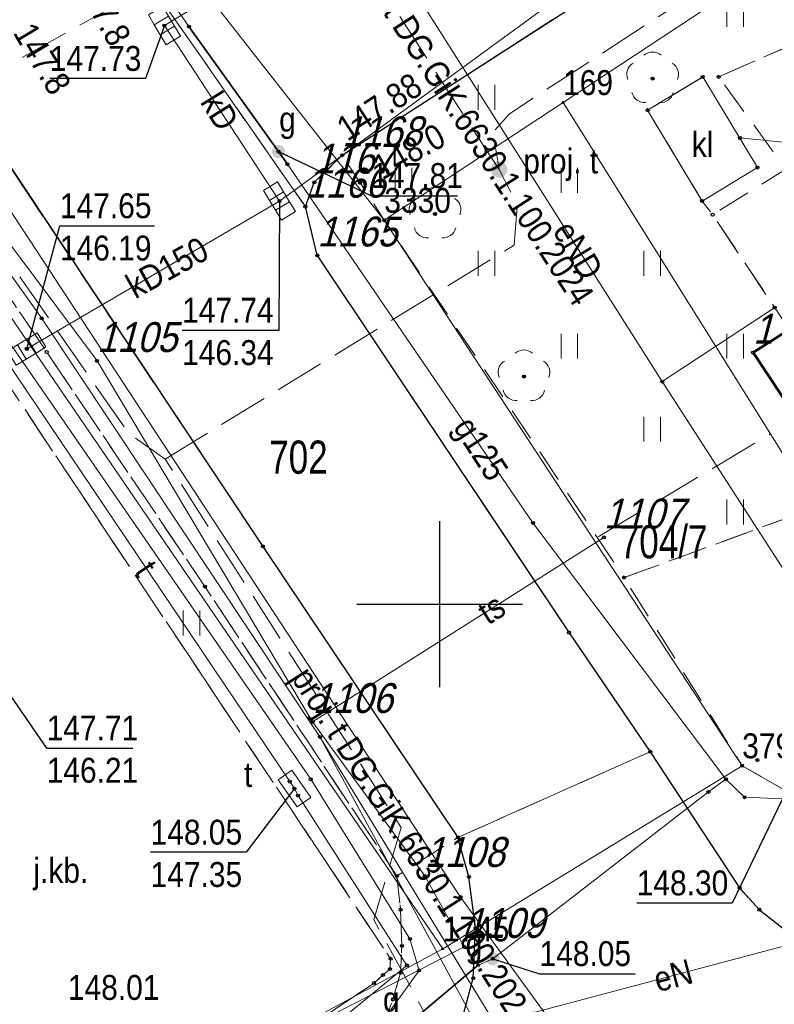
# Model space of a CAD drawing. Header units: metres. Extents: x 5551907 to 5556416, y 5709283 to 5712755.
# Tile 21 of 100: x 5554437 to 5554460, y 5710538 to 5710568. Entities that reach past the tile are written whole.
import ezdxf
from ezdxf.enums import TextEntityAlignment as Align

# ---------------------------------------------------------------- set-up
doc = ezdxf.new("R2010")
doc.units = ezdxf.units.M
for name, pattern in [('1.0_0.5', [1.5, 1, -0.5]), ('1.5_0.5', [2, 1.5, -0.5]), ('219-500', [0])]:
    doc.linetypes.add(name, pattern=pattern)
doc.layers.get('0').update_dxf_attribs({"color": 2, "lineweight": 5})
doc.styles.get("Standard").update_dxf_attribs({"font": 'Working1250', "width": 0.75})

# ---------------------------------------------------------------- blocks, each defined once
blk = doc.blocks.new('PUNKTBUD')
at = {"color": 0}
blk.add_circle((0, 0), 0.045, dxfattribs=at)
blk = doc.blocks.new('203')
at = {"linetype": 'Continuous', "lineweight": 0}
h = blk.add_hatch(color=0, dxfattribs=at)
edge = h.paths.add_edge_path()
edge.add_arc((0, 0), 0.045, 0, 360)
blk = doc.blocks.new('PW01')
at = {"linetype": 'Continuous', "lineweight": 13}
h = blk.add_hatch(color=0, dxfattribs=at)
edge = h.paths.add_edge_path()
edge.add_arc((0, 0), 0.045, 0, 360)
blk = doc.blocks.new('TU04')
at = {"color": 0, "linetype": 'Continuous', "lineweight": 13}
for p, q in [((0, 0), (0, 0.75)), ((0.5, 0), (0.5, 0.75))]:
    blk.add_line(p, q, dxfattribs=at)
blk = doc.blocks.new('OP021')
at = {"linetype": 'Continuous', "lineweight": 13}
h = blk.add_hatch(color=0, dxfattribs=at)
edge = h.paths.add_edge_path()
edge.add_arc((0, 0), 0.05, 0, 360)
at = {"color": 0, "linetype": 'Continuous', "lineweight": 13}
for centre, start, end in [((0, 0.4), 49.272, 130.728), ((-0.38, 0.124), 121.308, 202.548), ((0.38, 0.124), 337.452, 58.692), ((-0.235, -0.324), 193.221, 274.871), ((0.235, -0.324), 265.129, 346.779)]:
    blk.add_arc(centre, 0.4, start, end, dxfattribs=at)
blk = doc.blocks.new('US05')
at = {"color": 0, "linetype": 'Continuous', "lineweight": 13}
for p, q in [((-0.525, -0.25), (-0.525, 0.25)), ((-0.525, 0.25), (-0.175, 0.25)), ((-0.175, -0.25), (-0.175, 0.25)), ((-0.175, 0.25), (0.175, 0.25)), ((0.175, -0.25), (0.175, 0.25)), ((0.175, 0.25), (0.525, 0.25)), ((0.525, -0.25), (0.525, 0.25)), ((-0.525, -0.25), (-0.175, -0.25)), ((-0.175, -0.25), (0.175, -0.25)), ((0.175, -0.25), (0.525, -0.25))]:
    blk.add_line(p, q, dxfattribs=at)
blk = doc.blocks.new('US20')
at = {"color": 0, "linetype": 'Continuous', "lineweight": 13}
for p, q in [((-0.5, -0.25), (-0.5, 0.25)), ((-0.5, 0.25), (0.5, 0.25)), ((0.5, -0.25), (0.5, 0.25)), ((-0.5, -0.25), (0.5, -0.25))]:
    blk.add_line(p, q, dxfattribs=at)
blk = doc.blocks.new('US25')
at = {"linetype": 'Continuous', "lineweight": 0}
h = blk.add_hatch(color=0, dxfattribs=at)
edge = h.paths.add_edge_path()
edge.add_arc((0, 0), 0.2, 0, 360)
blk = doc.blocks.new('PIKIETAW1891')
at = {"color": 0}
blk.add_circle((0, 0), 0.045, dxfattribs=at)
blk = doc.blocks.new('US09')
at = {"linetype": 'Continuous', "lineweight": 0}
h = blk.add_hatch(color=0, dxfattribs=at)
edge = h.paths.add_edge_path()
edge.add_arc((0, 0), 0.25, 0, 360)
blk = doc.blocks.new('RAMKA500K')
at = {"color": 0}
for p, q in [((50, 47.5), (50, 52.5)), ((47.5, 50), (52.5, 50))]:
    blk.add_line(p, q, dxfattribs=at)

msp = doc.modelspace()

# ---------------------------------------------------------------- linework, layer by layer
at = {"layer": '218-kontur użytku gruntowego', "color": 3, "linetype": 'CONTINUOUS', "lineweight": 18, "flags": 128}
for points in [[(5554467.54, 5710574.23), (5554453.72, 5710565.12)], [(5554453.72, 5710565.12), (5554467.54, 5710574.23)], [(5554453.72, 5710565.12), (5554448.33, 5710561.57)], [(5554448.33, 5710561.57), (5554453.72, 5710565.12)], [(5554450.09, 5710539.61), (5554434.63, 5710562.21)], [(5554434.63, 5710562.21), (5554450.09, 5710539.61)], [(5554448.33, 5710561.57), (5554459.12, 5710545.13)], [(5554459.12, 5710545.13), (5554448.33, 5710561.57)], [(5554459.12, 5710545.13), (5554462.53, 5710543.18)], [(5554462.53, 5710543.18), (5554459.12, 5710545.13)], [(5554413.41, 5710519.89), (5554450.09, 5710539.61)], [(5554450.09, 5710539.61), (5554413.41, 5710519.89)]]:
    msp.add_lwpolyline(points, dxfattribs=at)
at = {"layer": '219-działka ewidencyjna', "color": 7, "linetype": '219-500', "lineweight": 18, "flags": 128}
for points in [[(5554467.54, 5710574.23), (5554453.72, 5710565.12)], [(5554441.5, 5710570.28), (5554448.33, 5710561.57)], [(5554453.72, 5710565.12), (5554448.33, 5710561.57)], [(5554453.72, 5710565.12), (5554464.64, 5710547.68)], [(5554434.63, 5710562.21), (5554450.09, 5710539.61)], [(5554448.33, 5710561.57), (5554459.12, 5710545.13)], [(5554459.12, 5710545.13), (5554450.09, 5710539.61)], [(5554459.12, 5710545.13), (5554462.53, 5710543.18)], [(5554450.09, 5710539.61), (5554413.41, 5710519.89)]]:
    msp.add_lwpolyline(points, dxfattribs=at)
at = {"layer": '312-budynek ewidencyjny', "color": 7, "linetype": 'CONTINUOUS', "lineweight": 50, "flags": 128}
for points in [[(5554459.45, 5710557.58), (5554469.2, 5710563.79)], [(5554464.37, 5710550.16), (5554459.45, 5710557.58)]]:
    msp.add_lwpolyline(points, dxfattribs=at)
at = {"layer": 'chodnik', "color": 7, "linetype": '1.0_0.5', "lineweight": 18, "flags": 128}
for points in [[(5554450.55, 5710542.97), (5554444.67, 5710551.74), (5554435.98, 5710564.78), (5554432.11, 5710570.18), (5554429.32, 5710574.04), (5554424.96, 5710579.93), (5554421.57, 5710584.7), (5554420.33, 5710583.2), (5554423.22, 5710578.68), (5554430.43, 5710568.81), (5554434.23, 5710563.44), (5554435.47, 5710561.55), (5554438.15, 5710557.6), (5554442.92, 5710550.53), (5554448.71, 5710541.81)], [(5554467.03, 5710576.39), (5554467.54, 5710574.23), (5554468.85, 5710570.46), (5554472.2, 5710560.9), (5554471.58, 5710560.09), (5554470.99, 5710559.7), (5554474.12, 5710554.93), (5554467.38, 5710550.71), (5554467.93, 5710549.87), (5554465.42, 5710548.27), (5554464.76, 5710549.28), (5554464.04, 5710548.83), (5554463.53, 5710549.65), (5554464.37, 5710550.16), (5554462.31, 5710553.27), (5554455.56, 5710550.8), (5554459.12, 5710545.13), (5554462.53, 5710543.18), (5554473.56, 5710547.01), (5554480.47, 5710549.41), (5554474.95, 5710560.55), (5554471.57, 5710570.9), (5554469.49, 5710578.01)], [(5554460.55, 5710558.27), (5554469.2, 5710563.79), (5554471.58, 5710560.09), (5554472.2, 5710560.9), (5554468.85, 5710570.46), (5554458.41, 5710565.89), (5554460.44, 5710563.11), (5554458.23, 5710561.74)], [(5554425.75, 5710529.8), (5554425.81, 5710529.6), (5554426.08, 5710528.67), (5554426.29, 5710528.2), (5554426.77, 5710527.04), (5554427.22, 5710526.64), (5554428.06, 5710526.15), (5554429.02, 5710525.66), (5554433.01, 5710525.89), (5554437.5, 5710528.21), (5554440.1, 5710529.43), (5554442.88, 5710530.78), (5554447.4, 5710532.83), (5554448.6, 5710533.68), (5554449.39, 5710534.73), (5554450.07, 5710535.93), (5554450.66, 5710537.42), (5554451.01, 5710538.73), (5554451.08, 5710540.23), (5554450.88, 5710541.78), (5554450.55, 5710542.97), (5554448.71, 5710541.81), (5554448.82, 5710540.79), (5554448.86, 5710539.7), (5554448.82, 5710538.89), (5554448.59, 5710538.09), (5554448.33, 5710537.37), (5554447.97, 5710536.56), (5554447.66, 5710536.04), (5554447.23, 5710535.45), (5554446.81, 5710535.06), (5554446.27, 5710534.72), (5554443.32, 5710533.38), (5554438.66, 5710531.16), (5554435.72, 5710529.81), (5554431.66, 5710527.63), (5554431.07, 5710527.51), (5554430.48, 5710527.46), (5554429.99, 5710527.54), (5554429.42, 5710527.8), (5554428.79, 5710528.12), (5554428.18, 5710528.57), (5554427.49, 5710529.3), (5554427.12, 5710529.62), (5554426.66, 5710529.81)]]:
    msp.add_lwpolyline(points, close=True, dxfattribs=at)
at = {"layer": 'jezdnia', "color": 7, "linetype": '1.5_0.5', "lineweight": 18, "flags": 128}
for points in [[(5554445.95, 5710561.98), (5554446.22, 5710562.71), (5554447.06, 5710563.53), (5554467.03, 5710576.39), (5554469.49, 5710578.02), (5554478.11, 5710583.72), (5554479.02, 5710584.18), (5554480, 5710584.44), (5554481, 5710584.5), (5554482.06, 5710584.33), (5554483.01, 5710583.96), (5554483.8, 5710583.33), (5554484.3, 5710582.62), (5554486.11, 5710578.27), (5554490.54, 5710580.29), (5554488.04, 5710585.42), (5554487.17, 5710586.64), (5554486.27, 5710587.79), (5554485.11, 5710588.86), (5554483.76, 5710589.83), (5554482.84, 5710590.24), (5554481.87, 5710590.54), (5554480.88, 5710590.71), (5554479.86, 5710590.64), (5554478.8, 5710590.41), (5554471.11, 5710585.9), (5554442.5, 5710568.43), (5554441.78, 5710568.52), (5554441.22, 5710568.77)], [(5554450.55, 5710542.97), (5554456.35, 5710545.55), (5554453.9, 5710549.14), (5554446.31, 5710560.51), (5554445.95, 5710561.98), (5554441.22, 5710568.77), (5554439.95, 5710569.9), (5554438.36, 5710572.05), (5554434.35, 5710577.59), (5554431.23, 5710581.96), (5554429.47, 5710584.39), (5554421.57, 5710584.7), (5554424.96, 5710579.93), (5554429.32, 5710574.04), (5554432.11, 5710570.18), (5554435.98, 5710564.78), (5554444.67, 5710551.74)], [(5554412.43, 5710514.29), (5554408.24, 5710510.92), (5554418.66, 5710508.44), (5554419.59, 5710509.15), (5554420.38, 5710509.5), (5554421.46, 5710509.6), (5554422.36, 5710509.47), (5554423.16, 5710509.24), (5554423.89, 5710508.85), (5554424.46, 5710508.45), (5554428.69, 5710502.64), (5554439.05, 5710488.34), (5554439.27, 5710487.75), (5554439.32, 5710487.1), (5554439.14, 5710486.55), (5554438.1, 5710485.76), (5554437.65, 5710485.71), (5554436.85, 5710485.85), (5554441.68, 5710479.01), (5554444.19, 5710480.86), (5554442.45, 5710483.36), (5554443.47, 5710484.11), (5554467.28, 5710501.44), (5554488.48, 5710516.77), (5554505.22, 5710528.95), (5554521.64, 5710540.81), (5554534.16, 5710549.88), (5554542.28, 5710555.84), (5554542.73, 5710556.08), (5554548.69, 5710558.31), (5554550.14, 5710558.79), (5554550.8, 5710559.03), (5554551.51, 5710559.12), (5554552.37, 5710559.08), (5554553.78, 5710558.9), (5554554.78, 5710558.61), (5554555.64, 5710558.2), (5554556.75, 5710557.41), (5554557.27, 5710556.62), (5554557.72, 5710555.64), (5554562.19, 5710557.43), (5554562.14, 5710560.52), (5554558, 5710570.33), (5554557.22, 5710570.54), (5554556.66, 5710571.02), (5554556.14, 5710571.5), (5554555.73, 5710572.18), (5554551.34, 5710570.77), (5554551.5, 5710569.95), (5554551.48, 5710569.22), (5554551.26, 5710568.27), (5554550.9, 5710567.4), (5554550.49, 5710566.63), (5554550, 5710565.93), (5554549.32, 5710565.24), (5554547.89, 5710564.5), (5554545.11, 5710563.32), (5554541.28, 5710561.94), (5554534.34, 5710559.41), (5554531.12, 5710560.98), (5554521.77, 5710557.63), (5554514.14, 5710555.67), (5554512.15, 5710552.94), (5554509.31, 5710551.99), (5554508.96, 5710551.99), (5554508.15, 5710552.25), (5554507.64, 5710552.54), (5554506.95, 5710553.08), (5554506.33, 5710553.74), (5554505.62, 5710554.6), (5554504.27, 5710557.08), (5554503.76, 5710559.81), (5554500.07, 5710560.85), (5554495.64, 5710558.86), (5554496.41, 5710557.66), (5554496.92, 5710556.29), (5554497.23, 5710555.1), (5554497.4, 5710553.9), (5554497.47, 5710552.1), (5554497.29, 5710550.89), (5554497.03, 5710549.78), (5554496.59, 5710548.91), (5554496.04, 5710547.96), (5554495.73, 5710547.56), (5554494.8, 5710547.25), (5554491.67, 5710548.63), (5554486.93, 5710547.1), (5554485.39, 5710546.56), (5554480.26, 5710544.86), (5554478.27, 5710541.32), (5554476.06, 5710540.6), (5554472.16, 5710539.33), (5554470.22, 5710538.71), (5554468.48, 5710538.32), (5554467.02, 5710538.21), (5554465.68, 5710538.2), (5554464.68, 5710538.33), (5554463.62, 5710538.55), (5554462.32, 5710538.98), (5554460.78, 5710539.89), (5554459.64, 5710540.79), (5554459.04, 5710541.45), (5554456.35, 5710545.55), (5554450.55, 5710542.97), (5554450.88, 5710541.78), (5554451.08, 5710540.23), (5554451.01, 5710538.73), (5554450.66, 5710537.42), (5554450.07, 5710535.93), (5554449.39, 5710534.73), (5554448.6, 5710533.68), (5554447.4, 5710532.83), (5554442.88, 5710530.78), (5554440.1, 5710529.43), (5554437.5, 5710528.21), (5554433.01, 5710525.89), (5554428.59, 5710523.58), (5554424.16, 5710521.11), (5554422.19, 5710520.04), (5554421.57, 5710519.67), (5554417.2, 5710517.18), (5554414.65, 5710515.66)], [(5554423.49, 5710524.76), (5554423.5, 5710524.08), (5554423.27, 5710523.12), (5554422.19, 5710520.04), (5554424.16, 5710521.11), (5554428.59, 5710523.58), (5554433.01, 5710525.89), (5554429.02, 5710525.66), (5554428.06, 5710526.15), (5554427.22, 5710526.64), (5554426.77, 5710527.04), (5554426.29, 5710528.2), (5554426.08, 5710528.67), (5554425.81, 5710529.6), (5554425.75, 5710529.8), (5554425.68, 5710530.16), (5554425.67, 5710530.74), (5554425.75, 5710531.22), (5554425.92, 5710531.76), (5554426.18, 5710532.33), (5554426.53, 5710532.87), (5554426.9, 5710533.34), (5554427.37, 5710533.84), (5554427.88, 5710534.29), (5554431.3, 5710536.35), (5554431.9, 5710536.68), (5554432.79, 5710537.03), (5554433.3, 5710537.11), (5554433.82, 5710537.08), (5554434.46, 5710536.98), (5554435.04, 5710536.81), (5554435.57, 5710536.62), (5554436.05, 5710536.38), (5554436.49, 5710536.06), (5554436.99, 5710535.62), (5554437.38, 5710535.1), (5554439.15, 5710532.63), (5554448.02, 5710538.58), (5554448.29, 5710538.82), (5554448.5, 5710539), (5554448.52, 5710539.31), (5554434.27, 5710560.71), (5554430.08, 5710557.92), (5554424.57, 5710554.26), (5554424.97, 5710553.64), (5554420.86, 5710550.76), (5554425.14, 5710544.32), (5554427.99, 5710546.27), (5554428.77, 5710546.5), (5554429.14, 5710546.49), (5554429.5, 5710546.43), (5554429.84, 5710546.27), (5554430.15, 5710546.04), (5554430.29, 5710545.76), (5554430.67, 5710544.85), (5554430.94, 5710543.91), (5554430.89, 5710543.59), (5554430.85, 5710542.88), (5554430.75, 5710542.26), (5554430.35, 5710541.02), (5554429.91, 5710540.35), (5554429.16, 5710539.47), (5554428.71, 5710539.04), (5554426.31, 5710537.61), (5554426.14, 5710537.52), (5554425.05, 5710536.67), (5554424.79, 5710536.43), (5554424.46, 5710536.13), (5554423.82, 5710535.42), (5554423.29, 5710534.63), (5554422.8, 5710533.88), (5554422.53, 5710533.17), (5554422.22, 5710532.26), (5554421.97, 5710531.2), (5554422.02, 5710529.61), (5554422.21, 5710528.72), (5554422.56, 5710527.53), (5554423, 5710526.28), (5554423.34, 5710525.67), (5554423.44, 5710525.37)]]:
    msp.add_lwpolyline(points, close=True, dxfattribs=at)
at = {"layer": 'krawężnik', "color": 7, "linetype": 'CONTINUOUS', "lineweight": 25, "flags": 128}
for points in [[(5554421.57, 5710584.7), (5554424.96, 5710579.93), (5554429.32, 5710574.04), (5554432.11, 5710570.18), (5554435.98, 5710564.78), (5554444.67, 5710551.74), (5554450.55, 5710542.97)], [(5554446.31, 5710560.51), (5554445.95, 5710561.98), (5554446.22, 5710562.71), (5554447.06, 5710563.53), (5554467.03, 5710576.39), (5554469.49, 5710578.02), (5554478.11, 5710583.72), (5554479.02, 5710584.18), (5554480, 5710584.44), (5554481, 5710584.5), (5554482.06, 5710584.33), (5554483.01, 5710583.96), (5554483.8, 5710583.33), (5554484.3, 5710582.62), (5554486.11, 5710578.27)], [(5554446.31, 5710560.51), (5554453.9, 5710549.14), (5554456.35, 5710545.55)], [(5554456.35, 5710545.55), (5554459.04, 5710541.45), (5554459.64, 5710540.79), (5554460.78, 5710539.89)], [(5554408.24, 5710510.92), (5554412.43, 5710514.29), (5554414.65, 5710515.66), (5554417.2, 5710517.18), (5554421.57, 5710519.67), (5554422.19, 5710520.04), (5554424.16, 5710521.11), (5554428.59, 5710523.58), (5554433.01, 5710525.89), (5554437.5, 5710528.21), (5554440.1, 5710529.43), (5554442.88, 5710530.78), (5554447.4, 5710532.83), (5554448.6, 5710533.68), (5554449.39, 5710534.73), (5554450.07, 5710535.93), (5554450.66, 5710537.42), (5554451.01, 5710538.73), (5554451.08, 5710540.23), (5554450.88, 5710541.78), (5554450.55, 5710542.97)]]:
    msp.add_lwpolyline(points, dxfattribs=at)
at = {"layer": 'obudowa ochronna przewodu', "color": 7, "linetype": 'CONTINUOUS', "lineweight": 35, "flags": 128}
for points in [[(5554442.44, 5710567.41), (5554445.14, 5710563.64), (5554445.41, 5710563.26)], [(5554451.16, 5710539.12), (5554449.01, 5710537.31)]]:
    msp.add_lwpolyline(points, dxfattribs=at)
at = {"layer": 'osadnik  szambo', "color": 34, "linetype": 'CONTINUOUS', "lineweight": 18, "flags": 128}
msp.add_lwpolyline([(5554457.91, 5710562.15), (5554456.27, 5710564.89), (5554457.93, 5710565.89), (5554459.58, 5710563.16)], close=True, dxfattribs=at)
at = {"layer": 'przewód elektroenergetyczny podziemny', "color": 1, "linetype": 'CONTINUOUS', "lineweight": 18, "flags": 128}
for points in [[(5554447.43, 5710536.26), (5554449.38, 5710538.96), (5554449.1, 5710539.91), (5554446.11, 5710544.72), (5554432.51, 5710564.42), (5554432.38, 5710565.37), (5554430.06, 5710566.41), (5554417.46, 5710586.08)], [(5554447.05, 5710571.93), (5554456.71, 5710556.71)], [(5554456.71, 5710556.71), (5554460.1, 5710558.94)], [(5554456.71, 5710556.71), (5554462.35, 5710547.98), (5554464.02, 5710544.28), (5554465.71, 5710543.42), (5554488.21, 5710551.73)], [(5554470.04, 5710542.38), (5554463.17, 5710540.43), (5554447.43, 5710536.26)]]:
    msp.add_lwpolyline(points, dxfattribs=at)
at = {"layer": 'przewód gazowy', "color": 40, "linetype": 'CONTINUOUS', "lineweight": 18, "flags": 128}
for points in [[(5554458.63, 5710544.72), (5554452.81, 5710552.45), (5554445.41, 5710563.26), (5554445.14, 5710563.64), (5554442.44, 5710567.41), (5554430.23, 5710585.03), (5554427.69, 5710587.53), (5554416.65, 5710602.98)], [(5554458.63, 5710544.72), (5554459.19, 5710544.18), (5554460.34, 5710544.13), (5554464.63, 5710543.71), (5554473.57, 5710545.84), (5554492.46, 5710552.44), (5554496.44, 5710554.43), (5554504.73, 5710557.18), (5554535.09, 5710563.07), (5554548.06, 5710567.83)], [(5554458.63, 5710544.72), (5554458.1, 5710544.34), (5554451.6, 5710539.31), (5554451.16, 5710539.12), (5554449.01, 5710537.31), (5554447.71, 5710535.78), (5554439.6, 5710531.12), (5554415.09, 5710517.86), (5554410.42, 5710514.68), (5554410.59, 5710513.89), (5554417.1, 5710505.78), (5554418.98, 5710503.33), (5554408.77, 5710494.17), (5554397.3, 5710483.62), (5554390.23, 5710475.47), (5554387.74, 5710475.57), (5554382.25, 5710470.19), (5554381.89, 5710469.59), (5554379.76, 5710465.92), (5554374.92, 5710457.91), (5554375.1, 5710454.78), (5554369.7, 5710445.06)], [(5554458.63, 5710544.72), (5554458.1, 5710544.34), (5554451.6, 5710539.31), (5554451.16, 5710539.12), (5554449.01, 5710537.31), (5554447.71, 5710535.78), (5554439.6, 5710531.12), (5554415.09, 5710517.86), (5554410.42, 5710514.68), (5554410.59, 5710513.89), (5554417.1, 5710505.78), (5554418.98, 5710503.33), (5554408.77, 5710494.17), (5554397.3, 5710483.62), (5554390.23, 5710475.47), (5554387.74, 5710475.57), (5554382.25, 5710470.19), (5554381.89, 5710469.59), (5554379.76, 5710465.92), (5554374.92, 5710457.91), (5554375.1, 5710454.78), (5554369.7, 5710445.06)]]:
    msp.add_lwpolyline(points, dxfattribs=at)
at = {"layer": 'przewód kanalizacyjny', "color": 34, "linetype": 'CONTINUOUS', "lineweight": 18, "flags": 128}
for points in [[(5554482.09, 5710589.07), (5554445.17, 5710562.15)], [(5554441.7, 5710567.44), (5554454.96, 5710575.49)], [(5554445.17, 5710562.15), (5554441.7, 5710567.44)], [(5554459.05, 5710564.05), (5554466.94, 5710563.26)], [(5554445.17, 5710562.15), (5554437.55, 5710557.69)]]:
    msp.add_lwpolyline(points, dxfattribs=at)
at = {"layer": 'przewód telekomunikacyjny podziemny', "color": 30, "linetype": 'CONTINUOUS', "lineweight": 18, "flags": 128}
for points in [[(5554446.39, 5710546), (5554438, 5710558.61), (5554420.23, 5710583.63), (5554400.56, 5710611.46), (5554390.86, 5710625.65), (5554379.37, 5710640.87), (5554363.85, 5710660.95), (5554356.41, 5710670.49), (5554340.96, 5710690.97), (5554324.08, 5710713.52), (5554322.07, 5710717.37), (5554318.83, 5710725.14), (5554317.4, 5710729.49), (5554313.96, 5710747.36), (5554310.1, 5710767.3), (5554307.07, 5710783.72), (5554304.42, 5710793.03), (5554300.46, 5710804.82), (5554292.87, 5710822.58)], [(5554463.96, 5710526.5), (5554462.85, 5710526.03), (5554461.35, 5710526.43), (5554450.63, 5710541.17), (5554432.61, 5710568.64), (5554418.97, 5710587.2), (5554405.21, 5710606.55), (5554390.24, 5710627.44), (5554367.89, 5710656.4), (5554350.5, 5710678.99), (5554328.33, 5710708.59), (5554322.14, 5710717.73), (5554320.14, 5710722.26), (5554317.97, 5710729.06), (5554315.34, 5710738.47), (5554308.85, 5710776.34), (5554305.91, 5710789.01), (5554301.93, 5710801.22), (5554298.1, 5710811.71)], [(5554451.62, 5710615.26), (5554451.25, 5710615.01), (5554445.5, 5710612.03), (5554439.88, 5710609.43), (5554431.8, 5710606.18), (5554420.5, 5710599.89), (5554413.04, 5710595.05), (5554418.43, 5710587.27), (5554421.85, 5710580.69), (5554423.62, 5710578.89), (5554425.07, 5710576.9), (5554428.95, 5710571.78), (5554432.09, 5710567.46), (5554439.67, 5710557.33), (5554446.17, 5710546.45), (5554449.55, 5710541.81), (5554450.74, 5710539.67), (5554440.28, 5710534.28), (5554434.87, 5710531.22), (5554426.77, 5710526.7), (5554421.99, 5710524.3), (5554412.76, 5710518.69), (5554409.67, 5710523.11), (5554408.89, 5710523.91)], [(5554417.46, 5710586.08), (5554417.53, 5710585.55), (5554429.97, 5710566), (5554432.27, 5710564.26), (5554445.48, 5710544.65), (5554445.62, 5710544.44), (5554445.73, 5710544.23), (5554449.01, 5710539.11), (5554441.92, 5710533.29), (5554441.76, 5710533.08), (5554441.56, 5710532.94), (5554421.13, 5710522.34)], [(5554446.17, 5710546.45), (5554454.95, 5710552.01)], [(5554459.32, 5710524.83), (5554446.39, 5710546)], [(5554458.1, 5710524.46), (5554446.39, 5710546)]]:
    msp.add_lwpolyline(points, dxfattribs=at)
at = {"layer": 'przewód telekomunikacyjny podziemny - ob. projektowany', "color": 30, "linetype": '1.5_0.5', "lineweight": 18, "flags": 128}
for points in [[(5554463.96, 5710526.5), (5554463.32, 5710526.04), (5554458.17, 5710524.26), (5554457.12, 5710523.86), (5554448.01, 5710540.49), (5554448.84, 5710543.27), (5554441.72, 5710554.37), (5554440.62, 5710555.15), (5554435.68, 5710562.26), (5554434.34, 5710564.11), (5554434.27, 5710565.07), (5554430.76, 5710569.72), (5554423.75, 5710578.99), (5554423.15, 5710579.08), (5554422.39, 5710580.23), (5554421.55, 5710581.5), (5554419.86, 5710584.76), (5554419.35, 5710585.14), (5554418.6, 5710585.59), (5554412.3, 5710594.62), (5554404.98, 5710604.98), (5554400.32, 5710611.51), (5554397.29, 5710615.98), (5554393.83, 5710620.82), (5554393.17, 5710620.36)], [(5554433.92, 5710564.52), (5554442.34, 5710569.24), (5554445.79, 5710570.61), (5554446.81, 5710571.3), (5554448.6, 5710572.49), (5554454.86, 5710576.18), (5554456.75, 5710577.29), (5554461.6, 5710580.24), (5554461.94, 5710580.44), (5554466.03, 5710583.31), (5554471.26, 5710586.77), (5554470.75, 5710587.7)], [(5554441.72, 5710554.37), (5554452.25, 5710560.82), (5554452.34, 5710562.04), (5554451.79, 5710563.1), (5554451.61, 5710564.23), (5554452.1, 5710564.78), (5554467.56, 5710574.83), (5554469.46, 5710575.31), (5554470.2, 5710574.13), (5554474.39, 5710560.2), (5554480.36, 5710547.5), (5554489.71, 5710550.78), (5554488.24, 5710554.25)], [(5554451.79, 5710563.1), (5554445.92, 5710572.14), (5554444.14, 5710571.43), (5554444.01, 5710571.63)], [(5554454.78, 5710552.03), (5554459.97, 5710555.13)]]:
    msp.add_lwpolyline(points, dxfattribs=at)
at = {"layer": 'rzedna-Atr2', "color": 7, "flags": 128}
for points in [[(5554441.7, 5710567.44), (5554441.13, 5710565.84), (5554438.245, 5710565.84)], [(5554445.14, 5710563.64), (5554447.94, 5710562.31), (5554450.533, 5710562.31)], [(5554445.17, 5710562.15), (5554445.15, 5710558.25), (5554442.233, 5710558.25)], [(5554437.55, 5710557.69), (5554438.55, 5710561.4), (5554441.404, 5710561.4)], [(5554436.5, 5710548.04), (5554438.15, 5710545.66), (5554440.743, 5710545.66)], [(5554445.62, 5710544.44), (5554444.17, 5710542.52), (5554441.284, 5710542.52)], [(5554460.34, 5710544.13), (5554458.82, 5710540.99), (5554455.94, 5710540.99)], [(5554451.6, 5710539.31), (5554453.01, 5710538.86), (5554455.89, 5710538.86)]]:
    msp.add_lwpolyline(points, dxfattribs=at)
at = {"layer": 'trawnik', "color": 7, "linetype": '1.0_0.5', "lineweight": 18, "flags": 128}
for points in [[(5554467.03, 5710576.39), (5554447.06, 5710563.53), (5554448.33, 5710561.57), (5554455.56, 5710550.8), (5554462.31, 5710553.27), (5554459.45, 5710557.58), (5554460.55, 5710558.27), (5554458.23, 5710561.74), (5554457.91, 5710562.15), (5554456.27, 5710564.89), (5554457.93, 5710565.89), (5554458.41, 5710565.89), (5554468.85, 5710570.46), (5554467.54, 5710574.23)], [(5554434.27, 5710560.71), (5554448.52, 5710539.31), (5554448.5, 5710539), (5554448.29, 5710538.82), (5554448.02, 5710538.58), (5554439.15, 5710532.63), (5554437.38, 5710535.1), (5554436.99, 5710535.62), (5554436.49, 5710536.06), (5554436.05, 5710536.38), (5554435.57, 5710536.62), (5554435.04, 5710536.81), (5554434.46, 5710536.98), (5554433.82, 5710537.08), (5554433.3, 5710537.11), (5554432.79, 5710537.03), (5554431.9, 5710536.68), (5554431.3, 5710536.35), (5554427.88, 5710534.29), (5554427.37, 5710533.84), (5554426.9, 5710533.34), (5554426.53, 5710532.87), (5554426.18, 5710532.33), (5554425.92, 5710531.76), (5554425.75, 5710531.22), (5554425.67, 5710530.74), (5554425.68, 5710530.16), (5554425.75, 5710529.8), (5554426.66, 5710529.81), (5554427.12, 5710529.62), (5554427.49, 5710529.3), (5554428.18, 5710528.57), (5554428.79, 5710528.12), (5554429.42, 5710527.8), (5554429.99, 5710527.54), (5554430.48, 5710527.46), (5554431.07, 5710527.51), (5554431.66, 5710527.63), (5554435.72, 5710529.81), (5554438.66, 5710531.16), (5554443.32, 5710533.38), (5554446.27, 5710534.72), (5554446.81, 5710535.06), (5554447.23, 5710535.45), (5554447.66, 5710536.04), (5554447.97, 5710536.56), (5554448.33, 5710537.37), (5554448.59, 5710538.09), (5554448.82, 5710538.89), (5554448.86, 5710539.7), (5554448.82, 5710540.79), (5554448.71, 5710541.81), (5554442.92, 5710550.53), (5554438.15, 5710557.6), (5554435.47, 5710561.55)]]:
    msp.add_lwpolyline(points, close=True, dxfattribs=at)

# ---------------------------------------------------------------- block references
at = {"layer": '203-punkt graniczny', "color": 7, "linetype": 'CONTINUOUS', "lineweight": 18}
for p in [(5554453.72, 5710565.12), (5554448.33, 5710561.57), (5554459.12, 5710545.13), (5554450.09, 5710539.61)]:
    msp.add_blockref('203', p, dxfattribs=at)
at = {"layer": 'drzewo liściaste', "color": 94, "linetype": 'CONTINUOUS', "lineweight": 18}
for p in [(5554456.42, 5710565.84), (5554449.86, 5710561.76), (5554452.54, 5710556.86)]:
    msp.add_blockref('OP021', p, dxfattribs=at)
at = {"layer": 'kratka ściekowa', "color": 34, "linetype": 'CONTINUOUS', "lineweight": 18}
for p, rotation in [((5554441.7, 5710567.44), 300.669), ((5554445.17, 5710562.15), 301.139), ((5554437.55, 5710557.69), 31.626)]:
    msp.add_blockref('US05', p, dxfattribs=dict(at, rotation=rotation))
at = {"layer": 'pikieta naturalna', "color": 7, "linetype": 'CONTINUOUS', "lineweight": 13}
for p in [(5554447.6, 5710562.7), (5554459.58, 5710545.3)]:
    msp.add_blockref('PW01', p, dxfattribs=at)
at = {"layer": 'pikieta sztuczna', "color": 7, "linetype": 'CONTINUOUS', "lineweight": 13}
msp.add_blockref('PW01', (5554447.06, 5710563.53), dxfattribs=at)
at = {"layer": 'Punkt budynku', "color": 5, "linetype": 'CONTINUOUS', "lineweight": 18}
msp.add_blockref('PUNKTBUD', (5554459.45, 5710557.58), dxfattribs=at)
at = {"layer": 'Punkt roboczy BDOT GESUT K1', "color": 6, "linetype": 'CONTINUOUS', "lineweight": 18}
for p in [(5554441.7, 5710567.44), (5554441.7, 5710567.44), (5554441.7, 5710567.44), (5554441.7, 5710567.44), (5554442.44, 5710567.41), (5554442.44, 5710567.41), (5554456.42, 5710565.84), (5554457.93, 5710565.89), (5554457.93, 5710565.89), (5554458.41, 5710565.89), (5554458.41, 5710565.89), (5554456.27, 5710564.89), (5554456.27, 5710564.89), (5554459.05, 5710564.05), (5554445.14, 5710563.64), (5554445.14, 5710563.64), (5554445.14, 5710563.64), (5554447.06, 5710563.53), (5554447.06, 5710563.53), (5554447.06, 5710563.53), (5554447.06, 5710563.53), (5554445.41, 5710563.26), (5554445.41, 5710563.26), (5554459.58, 5710563.16), (5554446.22, 5710562.71), (5554446.22, 5710562.71), (5554447.6, 5710562.7), (5554445.17, 5710562.15), (5554445.17, 5710562.15), (5554445.17, 5710562.15), (5554445.17, 5710562.15), (5554457.91, 5710562.15), (5554457.91, 5710562.15), (5554445.95, 5710561.98), (5554445.95, 5710561.98), (5554445.95, 5710561.98), (5554448.33, 5710561.57), (5554449.86, 5710561.76), (5554458.23, 5710561.74), (5554458.23, 5710561.74), (5554446.31, 5710560.51), (5554446.31, 5710560.51), (5554446.31, 5710560.51), (5554460.1, 5710558.94), (5554438, 5710558.61), (5554437.55, 5710557.69), (5554437.55, 5710557.69), (5554438.15, 5710557.6), (5554438.15, 5710557.6), (5554459.45, 5710557.58), (5554439.67, 5710557.33), (5554452.54, 5710556.86), (5554456.71, 5710556.71), (5554456.71, 5710556.71), (5554456.71, 5710556.71), (5554452.81, 5710552.45), (5554454.95, 5710552.01), (5554444.67, 5710551.74), (5554444.67, 5710551.74), (5554444.67, 5710551.74), (5554442.92, 5710550.53), (5554442.92, 5710550.53), (5554455.56, 5710550.8), (5554455.56, 5710550.8), (5554453.9, 5710549.14), (5554453.9, 5710549.14), (5554446.17, 5710546.45), (5554446.17, 5710546.45), (5554446.39, 5710546), (5554446.39, 5710546), (5554446.39, 5710546), (5554456.35, 5710545.55), (5554456.35, 5710545.55), (5554456.35, 5710545.55), (5554456.35, 5710545.55), (5554459.58, 5710545.3), (5554459.12, 5710545.13), (5554445.48, 5710544.65), (5554446.11, 5710544.72), (5554458.63, 5710544.72), (5554458.63, 5710544.72), (5554458.63, 5710544.72), (5554458.63, 5710544.72), (5554445.62, 5710544.44), (5554445.62, 5710544.44), (5554445.62, 5710544.44), (5554458.1, 5710544.34), (5554458.1, 5710544.34), (5554445.73, 5710544.23), (5554459.19, 5710544.18), (5554450.55, 5710542.97), (5554450.55, 5710542.97), (5554450.55, 5710542.97), (5554450.55, 5710542.97), (5554450.55, 5710542.97), (5554450.55, 5710542.97), (5554448.71, 5710541.81), (5554448.71, 5710541.81), (5554448.71, 5710541.81), (5554449.55, 5710541.81), (5554450.88, 5710541.78), (5554450.88, 5710541.78), (5554450.88, 5710541.78), (5554459.04, 5710541.45), (5554459.04, 5710541.45), (5554450.63, 5710541.17), (5554448.82, 5710540.79), (5554448.82, 5710540.79), (5554459.64, 5710540.79), (5554459.64, 5710540.79), (5554451.08, 5710540.23), (5554451.08, 5710540.23), (5554451.08, 5710540.23), (5554449.1, 5710539.91), (5554448.86, 5710539.7), (5554448.86, 5710539.7), (5554450.74, 5710539.67), (5554448.52, 5710539.31), (5554448.52, 5710539.31), (5554451.6, 5710539.31), (5554451.6, 5710539.31), (5554451.6, 5710539.31), (5554448.5, 5710539), (5554448.5, 5710539), (5554449.01, 5710539.11), (5554449.38, 5710538.96), (5554451.16, 5710539.12), (5554451.16, 5710539.12), (5554451.16, 5710539.12), (5554448.29, 5710538.82), (5554448.29, 5710538.82), (5554448.82, 5710538.89), (5554448.82, 5710538.89), (5554451.01, 5710538.73), (5554451.01, 5710538.73), (5554451.01, 5710538.73), (5554448.02, 5710538.58), (5554448.02, 5710538.58), (5554448.59, 5710538.09), (5554448.59, 5710538.09)]:
    msp.add_blockref('PIKIETAW1891', p, dxfattribs=at)
at = {"layer": 'rzedna', "color": 34, "linetype": 'CONTINUOUS', "lineweight": 18}
for p, rotation in [((5554441.7, 5710567.44), 300.668), ((5554445.17, 5710562.15), 301.139), ((5554437.55, 5710557.69), 31.626)]:
    msp.add_blockref('PW01', p, dxfattribs=dict(at, rotation=rotation))
at = {"layer": 'rzedna', "color": 40, "linetype": 'CONTINUOUS', "lineweight": 18}
for p in [(5554445.14, 5710563.64), (5554451.6, 5710539.31)]:
    msp.add_blockref('PW01', p, dxfattribs=at)
at = {"layer": 'rzedna', "color": 7, "linetype": 'CONTINUOUS', "lineweight": 18}
msp.add_blockref('PW01', (5554445.62, 5710544.44), dxfattribs=at)
at = {"layer": 'szafa telekomunikacyjna lub kontener', "color": 30, "linetype": 'CONTINUOUS', "lineweight": 18, "rotation": 304.67}
msp.add_blockref('US20', (5554445.62, 5710544.44), dxfattribs=at)
at = {"layer": 'słupek telekomunikacyjny - ob. projektowany', "color": 30, "linetype": 'CONTINUOUS', "lineweight": 18}
msp.add_blockref('US09', (5554451.79, 5710563.1), dxfattribs=at)
at = {"layer": 'trawnik', "color": 7, "linetype": 'CONTINUOUS', "lineweight": 18}
for p in [(5554458.659, 5710567.399), (5554451.159, 5710564.899), (5554448.659, 5710562.399), (5554453.659, 5710562.399), (5554451.159, 5710559.899), (5554456.159, 5710559.899), (5554453.659, 5710557.399), (5554458.659, 5710557.399), (5554456.159, 5710554.899), (5554458.659, 5710552.399), (5554442.269, 5710549.059)]:
    msp.add_blockref('TU04', p, dxfattribs=at)
at = {"layer": 'Wstawianie ramki sekcyjnej z opisem', "color": 7, "linetype": 'CONTINUOUS', "lineweight": 13}
msp.add_blockref('RAMKA500K', (5554400, 5710500), dxfattribs=at)
msp.add_blockref('RAMKA500K', (5554400, 5710500), dxfattribs=at)
msp.add_blockref('RAMKA500K', (5554400, 5710500), dxfattribs=at)
msp.add_blockref('RAMKA500K', (5554400, 5710500), dxfattribs=at)
at = {"layer": 'zasuwa lub zawór', "color": 40, "linetype": 'CONTINUOUS', "lineweight": 18}
for p in [(5554445.14, 5710563.64), (5554451.6, 5710539.31)]:
    msp.add_blockref('US25', p, dxfattribs=at)

# ---------------------------------------------------------------- texts
at = {"layer": '203-punkt graniczny-Atr103', "color": 7, "width": 0.9}
for s, p in [('169', (5554453.72, 5710565.12)), ('169', (5554453.72, 5710565.12)), ('3330', (5554448.33, 5710561.57)), ('3330', (5554448.33, 5710561.57)), ('3791', (5554459.12, 5710545.13)), ('3791', (5554459.12, 5710545.13)), ('1745', (5554450.09, 5710539.61)), ('1745', (5554450.09, 5710539.61))]:
    msp.add_text(s, height=0.75, dxfattribs=at).set_placement(p, align=Align.BOTTOM_LEFT)
at = {"layer": '211-numer działki ewidencyjnej', "color": 7, "linetype": 'CONTINUOUS', "lineweight": 18, "width": 0.79}
msp.add_text('702', height=1, dxfattribs=at).set_placement((5554444.86, 5710553.93))
msp.add_text('704/7', height=1, dxfattribs=at).set_placement((5554455.43, 5710552.38), align=Align.TOP_LEFT)
at = {"layer": 'jezdnia-Atr17', "color": 7, "width": 0.9}
msp.add_text('j.kb.', height=0.75, dxfattribs=at).set_placement((5554437.75, 5710541.6))
at = {"layer": 'osadnik  szambo-Atr17', "color": 34, "width": 0.9}
msp.add_text('kl', height=0.75, dxfattribs=at).set_placement((5554457.6, 5710563.48))
at = {"layer": 'pikieta naturalna-Atr2', "color": 7, "width": 0.9}
for s, rotation, p in [('147.8', 298.791, (5554438.98, 5710568.73)), ('147.8', 300.827, (5554437.12, 5710567.22)), ('148.0', 28.968, (5554448.27, 5710562.77))]:
    msp.add_text(s, height=0.75, rotation=rotation, dxfattribs=at).set_placement(p)
at = {"layer": 'pikieta sztuczna-Atr2', "color": 7, "width": 0.9}
msp.add_text('147.88', height=0.75, rotation=32.78, dxfattribs=at).set_placement((5554447.22, 5710563.93))
at = {"layer": 'przewód elektroenergetyczny podziemny-Atr1', "color": 1, "width": 0.9}
for s, rotation, p in [('eND', 301.105, (5554453.71, 5710561.44)), ('eN', 14.838, (5554456.48, 5710538.66))]:
    msp.add_text(s, height=0.75, rotation=rotation, dxfattribs=at).set_placement(p, align=Align.MIDDLE_LEFT)
at = {"layer": 'przewód gazowy-Atr1', "color": 40, "width": 0.9}
msp.add_text('g125', height=0.75, rotation=303.095, dxfattribs=at).set_placement((5554450.7, 5710555.53), align=Align.MIDDLE_LEFT)
msp.add_text('g125', height=0.75, rotation=303.095, dxfattribs=at).set_placement((5554450.7, 5710555.53), align=Align.MIDDLE_LEFT)
at = {"layer": 'przewód kanalizacyjny-Atr1', "color": 34, "width": 0.9}
for s, rotation, p in [('kD', 301.957, (5554443.08, 5710565.33)), ('kD150', 29.004, (5554440.64, 5710559.51))]:
    msp.add_text(s, height=0.75, rotation=rotation, dxfattribs=at).set_placement(p, align=Align.MIDDLE_LEFT)
at = {"layer": 'przewód telekomunikacyjny podziemny - ob. projektowany-Atr1', "color": 30, "width": 0.9}
for rotation, p in [(302.997, (5554447.49, 5710569.73)), (302.678, (5554445.81, 5710547.99))]:
    msp.add_text('proj. t DG.GiK.6630.1.100.2024', height=0.75, rotation=rotation, dxfattribs=at).set_placement(p, align=Align.MIDDLE_LEFT)
at = {"layer": 'przewód telekomunikacyjny podziemny-Atr1', "color": 30, "width": 0.9}
for s, rotation, p in [('t', 303.966, (5554441.08, 5710551.18)), ('ts', 32.344, (5554451.26, 5710549.67))]:
    msp.add_text(s, height=0.75, rotation=rotation, dxfattribs=at).set_placement(p, align=Align.MIDDLE_LEFT)
at = {"layer": 'Punkt budynku-Atr104', "color": 5, "oblique": 15, "width": 0.9}
msp.add_text('1', height=0.9, dxfattribs=at).set_placement((5554459.45, 5710557.58), align=Align.BOTTOM_LEFT)
at = {"layer": 'Punkt roboczy BDOT GESUT K1-Atr103', "color": 6, "oblique": 15, "width": 0.9}
for s, p in [('1168', (5554447.06, 5710563.53)), ('1168', (5554447.06, 5710563.53)), ('1168', (5554447.06, 5710563.53)), ('1167', (5554446.22, 5710562.71)), ('1167', (5554446.22, 5710562.71)), ('1166', (5554445.95, 5710561.98)), ('1166', (5554445.95, 5710561.98)), ('1166', (5554445.95, 5710561.98)), ('1165', (5554446.31, 5710560.51)), ('1165', (5554446.31, 5710560.51)), ('1105', (5554439.67, 5710557.33)), ('1107', (5554454.95, 5710552.01)), ('1106', (5554446.17, 5710546.45)), ('1106', (5554446.17, 5710546.45)), ('1108', (5554449.55, 5710541.81)), ('1109', (5554450.74, 5710539.67))]:
    msp.add_text(s, height=0.9, dxfattribs=at).set_placement(p, align=Align.BOTTOM_LEFT)
at = {"layer": 'rzedna-Atr2', "color": 34, "width": 0.9}
for s, p in [('147.73', (5554438.245, 5710565.848)), ('147.65', (5554438.55, 5710561.408)), ('147.74', (5554442.233, 5710558.258))]:
    msp.add_text(s, height=0.75, dxfattribs=at).set_placement(p, align=Align.BOTTOM_LEFT)
at = {"layer": 'rzedna-Atr2', "color": 40, "width": 0.9}
for s, p in [('147.81', (5554447.94, 5710562.317)), ('148.30', (5554455.94, 5710540.998)), ('148.05', (5554453.01, 5710538.868))]:
    msp.add_text(s, height=0.75, dxfattribs=at).set_placement(p, align=Align.BOTTOM_LEFT)
at = {"layer": 'rzedna-Atr2', "color": 7, "width": 0.9}
for s, p in [('147.71', (5554438.15, 5710545.668)), ('148.05', (5554441.284, 5710542.527)), ('148.01', (5554438.79, 5710537.848))]:
    msp.add_text(s, height=0.75, dxfattribs=at).set_placement(p, align=Align.BOTTOM_LEFT)
at = {"layer": 'rzedna-Atr3', "color": 34, "width": 0.9}
for s, p in [('146.19', (5554438.55, 5710560.133)), ('146.34', (5554442.233, 5710556.982))]:
    msp.add_text(s, height=0.75, dxfattribs=at).set_placement(p, align=Align.BOTTOM_LEFT)
at = {"layer": 'rzedna-Atr3', "color": 7, "width": 0.9}
for s, p in [('146.21', (5554438.15, 5710544.393)), ('147.35', (5554441.284, 5710541.252))]:
    msp.add_text(s, height=0.75, dxfattribs=at).set_placement(p, align=Align.BOTTOM_LEFT)
at = {"layer": 'szafa telekomunikacyjna lub kontener-Atr17', "color": 30, "width": 0.9}
msp.add_text('t', height=0.75, dxfattribs=at).set_placement((5554444.1, 5710544.49))
at = {"layer": 'słupek telekomunikacyjny - ob. projektowany-Atr17', "color": 30, "width": 0.9}
msp.add_text('proj. t', height=0.75, dxfattribs=at).set_placement((5554452.52, 5710562.98))
at = {"layer": 'zasuwa lub zawór-Atr17', "color": 40, "width": 0.9}
for p in [(5554445.16, 5710564.24), (5554450.78, 5710539.37), (5554448.29, 5710537.72)]:
    msp.add_text('g', height=0.75, dxfattribs=at).set_placement(p)

doc.saveas('drawing.dxf')
